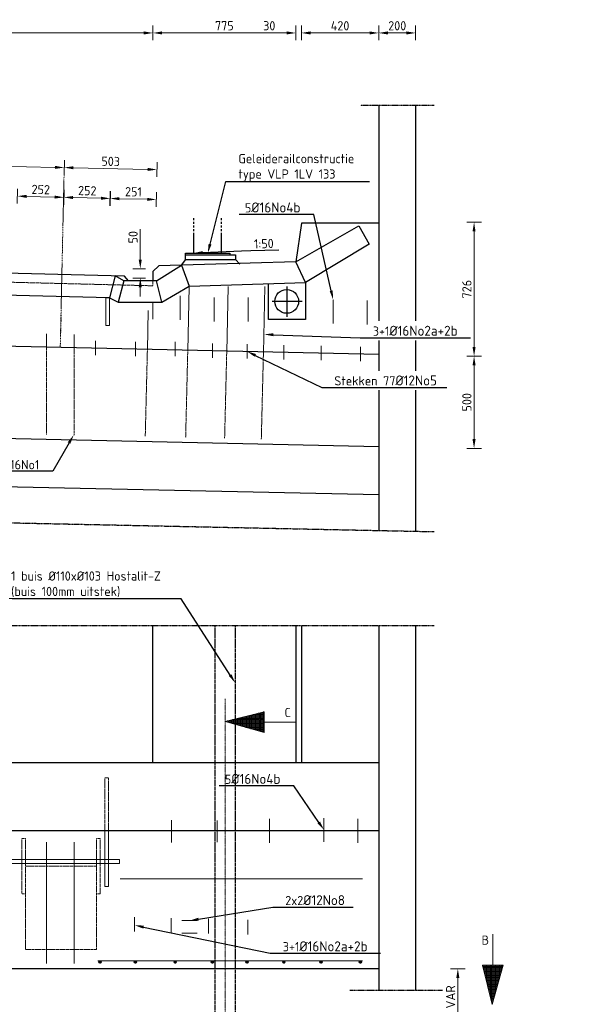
# Model space of a CAD drawing. Header units: millimetres. Extents: x -8028558 to 327273, y -63352 to 83293.
# Tile 63 of 195: x 13767 to 16808, y 7445 to 12783. Entities that reach past the tile are written whole.
import ezdxf
from ezdxf import colors
from ezdxf.entities.mleader import LeaderData, LeaderLine
from ezdxf.math import Vec2, Vec3

# ---------------------------------------------------------------- set-up
doc = ezdxf.new("R2010")
doc.units = ezdxf.units.MM
for name, pattern in [('NLCS-HIDDEN', [4, 2, -2]), ('XX-AFBREEK', [7, 4, -1, 1, -1]), ('XX-HART', [13, 4, -2, 1, -2, 4]), ('ZZ-HIDDEN-SO', [4, 2, -2])]:
    doc.linetypes.add(name, pattern=pattern)
for name, color, linetype, lineweight in [('B-CO-BC-AANGRENZENDE CONSTRUCTIE_STAAL-A', 253, 'Continuous', 18), ('B-CO-BC-AFBREEKLIJN-G', 7, 'XX-AFBREEK', 18), ('B-CO-BC-AFBREEKLIJN-GD', 7, 'XX-AFBREEK', 25), ('B-CO-BC-BETONVORM-AD', 252, 'Continuous', 18), ('B-CO-BC-BETONVORM-GD', 90, 'Continuous', 25), ('B-CO-BC-BETONVORM-GN', 10, 'ZZ-HIDDEN-SO', 13), ('B-CO-BC-BETONVORM-M', 7, 'Continuous', 18), ('B-CO-BC-BETONVORM_GEWAPEND-T70', 210, 'Continuous', 70), ('B-CO-BC-WAPENING-G', 170, 'Continuous', 18), ('B-CO-BC-WAPENING-GD', 130, 'Continuous', 25), ('B-CO-BC-WAPENING-GN', 150, 'NLCS-HIDDEN', 13), ('B-CO-BC-WAPENING_HOOFDWAPENING-G', 170, 'Continuous', 18), ('B-CO-BC-WAPENING_HOOFDWAPENING-GN', 140, 'NLCS-HIDDEN', 13), ('B-CO-KL-OVERIG_MANTELBUIS - CENTREERLIJN-GD', 8, 'NLCS-HIDDEN', 25), ('B-WE-KW-M', 7, 'Continuous', 18), ('N-CO-BC-WAPENING_LOOPLIJN-G', 10, 'Continuous', 18), ('X-XX-AL-HARTLIJN-G', 7, 'XX-HART', 18), ('X-XX-AL-M', 7, 'Continuous', 18), ('X-XX-AL-VERWIJZING-T25', 7, 'Continuous', 25)]:
    doc.layers.add(name, color=color, linetype=linetype, lineweight=lineweight)
doc.styles.add('NLCS-ISO-MM20-T25', font='NLCS-ISO.ttf', dxfattribs={"height": 50})
doc.dimstyles.new('NLCS-MM20-T25-PIJL_L0_H0', dxfattribs={"dimscale": 20, "dimtxt": 2.5, "dimasz": 2.5, "dimexe": 2, "dimexo": 2, "dimgap": 0.7, "dimtad": 1, "dimdec": 0, "dimzin": 0, "dimdsep": 46, "dimtxsty": 'NLCS-ISO-MM20-T25', "dimcen": 0, "dimdle": 2, "dimclrd": 256, "dimclre": 256, "dimclrt": 256, "dimadec": 0, "dimazin": 0, "dimtfac": 1, "dimtdec": 3, "dimtofl": 0, "dimtmove": 0, "dimatfit": 3, "dimfxl": 2, "dimfxlon": 1, "dimtfillclr": 256, "dimtolj": 1, "dimtzin": 0, "dimlwd": -1, "dimlwe": -1, "dimarcsym": 0})
doc.dimstyles.new('NLCS-MM20-T25-PIJL_L0_H4', dxfattribs={"dimscale": 20, "dimtxt": 2.5, "dimasz": 2.5, "dimexe": 2, "dimexo": 2, "dimgap": 0.7, "dimtad": 1, "dimdec": 0, "dimzin": 0, "dimdsep": 46, "dimtxsty": 'NLCS-ISO-MM20-T25', "dimcen": 0, "dimdle": 2, "dimclrd": 256, "dimclre": 256, "dimclrt": 256, "dimadec": 4, "dimazin": 0, "dimtfac": 1, "dimtdec": 3, "dimtofl": 0, "dimtmove": 0, "dimatfit": 3, "dimfxl": 2, "dimfxlon": 1, "dimtfillclr": 256, "dimtolj": 1, "dimtzin": 0, "dimlwd": -1, "dimlwe": -1, "dimarcsym": 0})
pattern_1 = [(45, (0, 0), (-2.8284271, 2.8284271), []), (45, (0, 2.4284), (-2.8284271, 2.8284271), []), (45, (0, 2.5284), (-2.8284271, 2.8284271), []), (45, (0, 2.6284), (-2.8284271, 2.8284271), [])]

# ---------------------------------------------------------------- blocks, each defined once
blk = doc.blocks.new('*D454')
at = {"layer": 'B-CO-BC-BETONVORM-M', "transparency": 16777216}
for p, q in [((16191.7, 10958.8), (16271.7, 10958.8)), ((16231.7, 10908.8), (16231.7, 10508.8)), ((16191.7, 10458.8), (16271.7, 10458.8))]:
    blk.add_line(p, q, dxfattribs=at)
for points in [[(16223.4, 10908.8), (16240, 10908.8), (16231.7, 10958.8)], [(16223.4, 10508.8), (16240, 10508.8), (16231.7, 10458.8)]]:
    blk.add_solid(points, dxfattribs=at)
at = {"layer": 'B-CO-BC-BETONVORM-M', "transparency": 16777216, "insert": (16192.7, 10708.8), "char_height": 50, "attachment_point": 5, "rotation": 90, "style": 'NLCS-ISO-MM20-T25'}
blk.add_mtext('\\A1;500', dxfattribs=at)
blk = doc.blocks.new('*D455')
at = {"layer": 'B-CO-BC-BETONVORM-M', "ltscale": 500, "transparency": 16777216}
for p, q in [((16191.7, 11684.8), (16271.7, 11684.8)), ((16231.7, 11008.8), (16231.7, 11634.8)), ((16191.7, 10958.8), (16271.7, 10958.8))]:
    blk.add_line(p, q, dxfattribs=at)
for points in [[(16223.4, 11634.8), (16240, 11634.8), (16231.7, 11684.8)], [(16223.4, 11008.8), (16240, 11008.8), (16231.7, 10958.8)]]:
    blk.add_solid(points, dxfattribs=at)
at = {"layer": 'B-CO-BC-BETONVORM-M', "ltscale": 500, "transparency": 16777216, "insert": (16192.7, 11321.8), "char_height": 50, "attachment_point": 5, "rotation": 90, "style": 'NLCS-ISO-MM20-T25'}
blk.add_mtext('\\A1;726', dxfattribs=at)
blk = doc.blocks.new('*D365')
at = {"layer": 'B-WE-KW-M', "transparency": 16777216}
for p, q in [((14421, 11482.4), (14421, 11647.5)), ((14449.4, 11432.4), (14381, 11432.4)), ((14449.4, 11382.1), (14381, 11382.1)), ((14421, 11332.1), (14421, 11282.1))]:
    blk.add_line(p, q, dxfattribs=at)
for points in [[(14412.6, 11482.4), (14429.3, 11482.4), (14421, 11432.4)], [(14412.6, 11332.1), (14429.3, 11332.1), (14421, 11382.1)]]:
    blk.add_solid(points, dxfattribs=at)
at = {"layer": 'B-WE-KW-M', "transparency": 16777216, "insert": (14382, 11603.5), "char_height": 50, "attachment_point": 5, "rotation": 90, "style": 'NLCS-ISO-MM20-T25'}
blk.add_mtext('\\A1;50', dxfattribs=at)
blk = doc.blocks.new('*D366')
at = {"layer": 'X-XX-AL-M', "transparency": 16777216}
for p, q in [((15714.8, 12670.7), (15714.8, 12750.7)), ((15864.8, 12710.7), (15764.8, 12710.7)), ((15914.8, 12670.7), (15914.8, 12750.7))]:
    blk.add_line(p, q, dxfattribs=at)
for points in [[(15764.8, 12719.1), (15764.8, 12702.4), (15714.8, 12710.7)], [(15864.8, 12719.1), (15864.8, 12702.4), (15914.8, 12710.7)]]:
    blk.add_solid(points, dxfattribs=at)
at = {"layer": 'X-XX-AL-M', "transparency": 16777216, "insert": (15814.8, 12749.7), "char_height": 50, "attachment_point": 5, "style": 'NLCS-ISO-MM20-T25'}
blk.add_mtext('\\A1;200', dxfattribs=at)
blk = doc.blocks.new('*D367')
at = {"layer": 'X-XX-AL-M', "transparency": 16777216}
for p, q in [((15294.8, 12670.7), (15294.8, 12750.7)), ((15664.8, 12710.7), (15344.8, 12710.7)), ((15714.8, 12670.7), (15714.8, 12750.7))]:
    blk.add_line(p, q, dxfattribs=at)
for points in [[(15344.8, 12719.1), (15344.8, 12702.4), (15294.8, 12710.7)], [(15664.8, 12719.1), (15664.8, 12702.4), (15714.8, 12710.7)]]:
    blk.add_solid(points, dxfattribs=at)
at = {"layer": 'X-XX-AL-M', "transparency": 16777216, "insert": (15504.8, 12749.7), "char_height": 50, "attachment_point": 5, "style": 'NLCS-ISO-MM20-T25'}
blk.add_mtext('\\A1;420', dxfattribs=at)
blk = doc.blocks.new('*D368')
at = {"layer": 'X-XX-AL-M', "transparency": 16777216}
for p, q in [((15214.8, 12710.7), (15076.8, 12710.7)), ((15264.8, 12670.7), (15264.8, 12750.7)), ((15294.8, 12670.7), (15294.8, 12750.7)), ((15344.8, 12710.7), (15394.8, 12710.7))]:
    blk.add_line(p, q, dxfattribs=at)
for points in [[(15214.8, 12719.1), (15214.8, 12702.4), (15264.8, 12710.7)], [(15344.8, 12719.1), (15344.8, 12702.4), (15294.8, 12710.7)]]:
    blk.add_solid(points, dxfattribs=at)
at = {"layer": 'X-XX-AL-M', "transparency": 16777216, "insert": (15120.8, 12749.7), "char_height": 50, "attachment_point": 5, "style": 'NLCS-ISO-MM20-T25'}
blk.add_mtext('\\A1;30', dxfattribs=at)
blk = doc.blocks.new('*D369')
at = {"layer": 'X-XX-AL-M', "transparency": 16777216}
for p, q in [((14489.4, 12670.7), (14489.4, 12750.7)), ((15214.8, 12710.7), (14539.4, 12710.7)), ((15264.8, 12670.7), (15264.8, 12750.7))]:
    blk.add_line(p, q, dxfattribs=at)
for points in [[(14539.4, 12719.1), (14539.4, 12702.4), (14489.4, 12710.7)], [(15214.8, 12719.1), (15214.8, 12702.4), (15264.8, 12710.7)]]:
    blk.add_solid(points, dxfattribs=at)
at = {"layer": 'X-XX-AL-M', "transparency": 16777216, "insert": (14877.1, 12749.7), "char_height": 50, "attachment_point": 5, "style": 'NLCS-ISO-MM20-T25'}
blk.add_mtext('\\A1;775', dxfattribs=at)
blk = doc.blocks.new('*D370')
at = {"layer": 'X-XX-AL-M', "transparency": 16777216}
for p, q in [((-4480.7, 12670.7), (-4480.7, 12750.7)), ((14439.4, 12710.7), (-4430.7, 12710.7)), ((14489.4, 12670.7), (14489.4, 12750.7))]:
    blk.add_line(p, q, dxfattribs=at)
for points in [[(-4430.7, 12719.1), (-4430.7, 12702.4), (-4480.7, 12710.7)], [(14439.4, 12719.1), (14439.4, 12702.4), (14489.4, 12710.7)]]:
    blk.add_solid(points, dxfattribs=at)
at = {"layer": 'X-XX-AL-M', "transparency": 16777216, "insert": (5004.4, 12749.7), "char_height": 50, "attachment_point": 5, "style": 'NLCS-ISO-MM20-T25'}
blk.add_mtext('\\A1;18970', dxfattribs=at)
blk = doc.blocks.new('*D364')
at = {"layer": 'X-XX-AL-M', "transparency": 16777216}
for p, q in [((14007.6, 11941.1), (14009.3, 12021.1)), ((14510, 11930), (14511.8, 12010)), ((14460.9, 11971.1), (14058.4, 11980))]:
    blk.add_line(p, q, dxfattribs=at)
for points in [[(14058.6, 11988.3), (14058.2, 11971.7), (14008.4, 11981.1)], [(14461.1, 11979.5), (14460.8, 11962.8), (14510.9, 11970)]]:
    blk.add_solid(points, dxfattribs=at)
at = {"layer": 'X-XX-AL-M', "transparency": 16777216, "insert": (14260.5, 12014.6), "char_height": 50, "attachment_point": 5, "rotation": 358.7361, "style": 'NLCS-ISO-MM20-T25'}
blk.add_mtext('\\A1;503', dxfattribs=at)
blk = doc.blocks.new('*D375')
at = {"layer": 'X-XX-AL-M', "transparency": 16777216}
for p, q in [((12583, 11972.5), (12584.8, 12052.5)), ((13958.4, 11982.2), (12633.9, 12011.4)), ((14007.6, 11941.1), (14009.3, 12021.1))]:
    blk.add_line(p, q, dxfattribs=at)
for points in [[(12634.1, 12019.8), (12633.7, 12003.1), (12583.9, 12012.5)], [(13958.6, 11990.5), (13958.3, 11973.9), (14008.4, 11981.1)]]:
    blk.add_solid(points, dxfattribs=at)
at = {"layer": 'X-XX-AL-M', "transparency": 16777216, "insert": (13297, 12035.8), "char_height": 50, "attachment_point": 5, "rotation": 358.7361, "style": 'NLCS-ISO-MM20-T25'}
blk.add_mtext('\\A1;1425', dxfattribs=at)
blk = doc.blocks.new('*D388')
at = {"layer": 'X-XX-AL-M', "transparency": 16777216}
for p, q in [((14256.6, 11773.5), (14258.5, 11853.4)), ((14458.5, 11808.8), (14307.5, 11812.3)), ((14507.5, 11767.6), (14509.4, 11847.6))]:
    blk.add_line(p, q, dxfattribs=at)
for points in [[(14307.7, 11820.6), (14307.3, 11804), (14257.5, 11813.5)], [(14458.7, 11817.1), (14458.3, 11800.4), (14508.5, 11807.6)]]:
    blk.add_solid(points, dxfattribs=at)
at = {"layer": 'X-XX-AL-M', "transparency": 16777216, "insert": (14383.9, 11849.5), "char_height": 50, "attachment_point": 5, "rotation": 358.6581, "style": 'NLCS-ISO-MM20-T25'}
blk.add_mtext('\\A1;251', dxfattribs=at)
blk = doc.blocks.new('*D389')
at = {"layer": 'X-XX-AL-M', "transparency": 16777216}
for p, q in [((14005.5, 11779.8), (14007.5, 11859.7)), ((14257.4, 11773.5), (14259.4, 11853.4)), ((14208.4, 11814.7), (14056.4, 11818.5))]:
    blk.add_line(p, q, dxfattribs=at)
for points in [[(14056.6, 11826.8), (14056.2, 11810.2), (14006.5, 11819.7)], [(14208.6, 11823), (14208.2, 11806.4), (14258.4, 11813.4)]]:
    blk.add_solid(points, dxfattribs=at)
at = {"layer": 'X-XX-AL-M', "transparency": 16777216, "insert": (14133.4, 11855.6), "char_height": 50, "attachment_point": 5, "rotation": 358.5679, "style": 'NLCS-ISO-MM20-T25'}
blk.add_mtext('\\A1;252', dxfattribs=at)
blk = doc.blocks.new('*D390')
at = {"layer": 'X-XX-AL-M', "transparency": 16777216}
for p, q in [((13753.5, 11786.1), (13755.5, 11866)), ((14005.5, 11779.8), (14007.5, 11859.7)), ((13956.5, 11821), (13804.5, 11824.8))]:
    blk.add_line(p, q, dxfattribs=at)
for points in [[(13804.7, 11833.1), (13804.2, 11816.5), (13754.5, 11826)], [(13956.7, 11829.3), (13956.3, 11812.7), (14006.5, 11819.7)]]:
    blk.add_solid(points, dxfattribs=at)
at = {"layer": 'X-XX-AL-M', "transparency": 16777216, "insert": (13881.4, 11861.9), "char_height": 50, "attachment_point": 5, "rotation": 358.5679, "style": 'NLCS-ISO-MM20-T25'}
blk.add_mtext('\\A1;252', dxfattribs=at)
blk = doc.blocks.new('*D1618')
at = {"layer": 'B-CO-BC-BETONVORM-M', "transparency": 16777216}
for p, q in [((16103.6, 7638.4), (16183.6, 7638.4)), ((16143.6, 7588.4), (16143.6, 7376.4)), ((16103.6, 7326.4), (16183.6, 7326.4))]:
    blk.add_line(p, q, dxfattribs=at)
for points in [[(16135.2, 7588.4), (16151.9, 7588.4), (16143.6, 7638.4)], [(16135.2, 7376.4), (16151.9, 7376.4), (16143.6, 7326.4)]]:
    blk.add_solid(points, dxfattribs=at)
at = {"layer": 'B-CO-BC-BETONVORM-M', "transparency": 16777216, "insert": (16104.6, 7485.4), "char_height": 50, "attachment_point": 5, "rotation": 90, "style": 'NLCS-ISO-MM20-T25'}
blk.add_mtext('\\A1;VAR', dxfattribs=at)
blk = doc.blocks.new('geleiderail')
at = {"layer": 'B-CO-BC-BETONVORM-GD', "flags": 128}
for points in [[(123979.3, -1821.6), (123979.3, -1811.6)], [(124129.3, -1821.6), (124129.3, -1811.6)], [(123979.3, -1841.6), (123979.3, -1831.6)], [(123979.3, -1861.6), (123979.3, -1851.6)], [(124129.3, -1841.6), (124129.3, -1831.6)], [(124129.3, -1861.6), (124129.3, -1851.6)], [(123979.3, -1881.6), (123979.3, -1871.6)], [(123979.3, -2001), (123979.3, -1891.6)], [(124129.3, -1881.6), (124129.3, -1871.6)], [(124129.3, -2001), (124129.3, -1891.6)], [(123934.3, -2011), (123934.3, -2001), (124174.3, -2001), (124174.3, -2011)], [(123934.3, -2036), (123934.3, -2011), (124204.3, -2011), (124204.3, -2036)], [(123912.2, -2066.6), (123934.5, -2035.9)], [(123934.3, -2036), (124204.3, -2036)], [(124204.3, -2036), (124228.6, -2060.3)]]:
    blk.add_lwpolyline(points, dxfattribs=at)

msp = doc.modelspace()

# ---------------------------------------------------------------- hatches: boundary and pattern name
at = {"layer": 'B-CO-BC-AANGRENZENDE CONSTRUCTIE_STAAL-A'}
h = msp.add_hatch(dxfattribs=at)
h.set_pattern_fill('ACO-STAAL', color=256, pattern_type=2)
h.set_pattern_definition(pattern_1)
h.paths.add_polyline_path([(14196.7, 7674.4, -1), (14208.7, 7674.4, -1)])
h = msp.add_hatch(dxfattribs=at)
h.set_pattern_fill('ACO-STAAL', color=256, pattern_type=2)
h.set_pattern_definition(pattern_1)
h.paths.add_polyline_path([(14388.6, 7674.4, -1), (14400.6, 7674.4, -1)])
h = msp.add_hatch(dxfattribs=at)
h.set_pattern_fill('ACO-STAAL', color=256, pattern_type=2)
h.set_pattern_definition(pattern_1)
h.paths.add_polyline_path([(14604.5, 7674.4, -1), (14616.5, 7674.4, -1)])
h = msp.add_hatch(dxfattribs=at)
h.set_pattern_fill('ACO-STAAL', color=256, pattern_type=2)
h.set_pattern_definition(pattern_1)
h.paths.add_polyline_path([(14806, 7674.4, -1), (14818, 7674.4, -1)])
h = msp.add_hatch(dxfattribs=at)
h.set_pattern_fill('ACO-STAAL', color=256, pattern_type=2)
h.set_pattern_definition(pattern_1)
h.paths.add_polyline_path([(14994.1, 7674.4, -1), (15006.1, 7674.4, -1)])
h = msp.add_hatch(dxfattribs=at)
h.set_pattern_fill('ACO-STAAL', color=256, pattern_type=2)
h.set_pattern_definition(pattern_1)
h.paths.add_polyline_path([(15193.5, 7674.4, -1), (15205.5, 7674.4, -1)])
h = msp.add_hatch(dxfattribs=at)
h.set_pattern_fill('ACO-STAAL', color=256, pattern_type=2)
h.set_pattern_definition(pattern_1)
h.paths.add_polyline_path([(15395.5, 7674.4, -1), (15407.5, 7674.4, -1)])
h = msp.add_hatch(dxfattribs=at)
h.set_pattern_fill('ACO-STAAL', color=256, pattern_type=2)
h.set_pattern_definition(pattern_1)
h.paths.add_polyline_path([(15608.8, 7674.4, -1), (15620.8, 7674.4, -1)])
at = {"layer": 'N-CO-BC-WAPENING_LOOPLIJN-G', "ltscale": 500, "true_color": 0x636466}
h = msp.add_hatch(dxfattribs=at)
h.set_pattern_fill('ANGLE', color=251)
h.set_pattern_definition([(0, (-1698472.3854, -156172.017), (0, 6.985), [5.08, -1.905]), (90, (-1698472.3854, -156172.017), (-6.985, 4e-16), [5.08, -1.905])])
h.paths.add_polyline_path([(15092.7, 9031.3), (14881.4, 8978.4), (14881.4, 8978.1), (15092.8, 8918.8)])
h = msp.add_hatch(dxfattribs=at)
h.set_pattern_fill('ANGLE', color=251, angle=-90)
h.set_pattern_definition([(270, (-196722.322, 1675794.739), (6.985, -1e-15), [5.08, -1.905]), (360, (-196722.322, 1675794.739), (2e-15, 6.985), [5.08, -1.905])])
h.paths.add_polyline_path([(16389.7, 7657.1), (16277.2, 7657.1), (16330, 7445.7), (16330.3, 7445.7)])

# ---------------------------------------------------------------- linework, layer by layer
at = {"layer": 'B-CO-BC-AFBREEKLIJN-G', "flags": 128}
msp.add_lwpolyline([(14881.4, 4685.1), (14880.8, 9100.5)], dxfattribs=at)
at = {"layer": 'B-CO-BC-AFBREEKLIJN-GD', "flags": 128}
for points in [[(16014.8, 12318), (15614.8, 12318)], [(-6041.4, 10467.7), (16014.8, 10007.5)], [(16014.8, 9497.1), (13635, 9497.1)], [(16061.3, 7519.9), (15558.6, 7519.9)]]:
    msp.add_lwpolyline(points, dxfattribs=at)
at = {"layer": 'B-CO-BC-BETONVORM-GD', "flags": 128}
for points in [[(15714.8, 12318), (15714.8, 10013.8)], [(15914.8, 12318), (15914.8, 10009.6)], [(14357.6, 11367.1), (14335, 11392.7), (-4497.2, 11863.5)], [(14254.9, 11274.7), (-4587.3, 11745.7)], [(15714.8, 11680.3), (15294.8, 11680.3), (15264.8, 11470.2), (14521.5, 11447.9), (14489.4, 11417.4), (14489.4, 11367.1), (14331.5, 11367.1), (14300.9, 11250.7), (14537.8, 11250.7), (14685.7, 11338.3), (15316.8, 11357.2), (15316.8, 11157.2), (15116.8, 11157.2), (15116.8, 11351.2)], [(15661.8, 11566.1), (15316.8, 11357.2), (15264.8, 11470.2), (15605.8, 11665.4), (15662.4, 11565)], [(14508.7, 11367.1), (14645, 11451.6), (14685.7, 11338.3)], [(14331.5, 11367.1), (14284.2, 11394), (14254.9, 11274.7), (14300.9, 11250.7)], [(14537.8, 11250.7), (14508.7, 11367.1), (14489.4, 11367.1)], [(15215.3, 11336.6), (15215.3, 11171.6)], [(15298.9, 11255.7), (15135.7, 11255.7)], [(14489.8, 8755), (14489.8, 9497.1)], [(15264.8, 9497.1), (15264.8, 8755)], [(15294.8, 9497.1), (15294.8, 8755)], [(15714.8, 9497.1), (15714.8, 7519.9)], [(15914.8, 9497.1), (15914.8, 7519.9)], [(15714.8, 8755), (-5940.2, 8755)], [(15714.8, 8385.7), (-5940.2, 8385.7)], [(15714.8, 7638.4), (-5940.2, 7638.4)]]:
    msp.add_lwpolyline(points, dxfattribs=at)
at = {"layer": 'B-CO-BC-BETONVORM-GD'}
msp.add_circle((15215.3, 11255.7), 64.5, dxfattribs=at)
at = {"layer": 'B-CO-BC-BETONVORM-GN', "flags": 128}
msp.add_lwpolyline([(-4506.9, 11815), (14489.4, 11340.1), (14489.4, 11367.1)], dxfattribs=at)
at = {"layer": 'B-CO-BC-WAPENING-G', "flags": 128}
for points in [[(15092.8, 8975.1), (15261.2, 8975.2)], [(16333.5, 7657.1), (16333.5, 7825.5)]]:
    msp.add_lwpolyline(points, dxfattribs=at)
at = {"layer": 'B-CO-BC-WAPENING-GD'}
for centre in [(14202.7, 7674.4), (14394.6, 7674.4), (14610.5, 7674.4), (14812, 7674.4), (15000.1, 7674.4), (15199.5, 7674.4), (15401.5, 7674.4), (15614.8, 7674.4)]:
    msp.add_circle(centre, 6, dxfattribs=at)
at = {"layer": 'B-CO-BC-WAPENING-GN'}
msp.add_lwpolyline([(14248.9, 8385.7), (14248.9, 8672.4), (14228.9, 8672.4), (14228.9, 8385.7)], dxfattribs=at)
at = {"layer": 'B-CO-BC-WAPENING-GN', "flags": 128}
for points in [[(13798.1, 8343.5), (13778.1, 8343.5)], [(13778.1, 8343.5), (13778.1, 8043.5)], [(13798.1, 8193.5), (13798.1, 8343.5)], [(14204, 8343.5), (14184, 8343.5)], [(14184, 8343.5), (14184, 8193.5)], [(14204, 8193.5), (14204, 8343.5)], [(14204, 8193.5), (14204, 8043.5)], [(13798.1, 8043.5), (13778.1, 8043.5)], [(14204, 8043.5), (14184, 8043.5)]]:
    msp.add_lwpolyline(points, dxfattribs=at)
at = {"layer": 'B-CO-BC-WAPENING-GN'}
msp.add_lwpolyline([(14184, 8193.5), (13798.1, 8193.5), (13798.1, 7742.3), (14184, 7742.3)], close=True, dxfattribs=at)
at = {"layer": 'B-CO-BC-WAPENING_HOOFDWAPENING-G', "flags": 128}
for points in [[(14686.1, 11336.3), (14678.5, 10985.2)], [(14897.6, 11336.3), (14889.9, 10979.9)], [(15096.8, 11336.3), (15089, 10974.9)], [(14637.3, 11285.1), (14637.3, 11156.3)], [(14821.4, 11275.9), (14821.4, 11147.1)], [(15005.6, 11275.9), (15005.6, 11147.1)], [(15467.5, 11264.4), (15467.5, 11135.5)], [(14489.8, 11250.7), (14489.8, 11160)], [(15651.6, 11259.8), (15651.6, 11130.9)], [(14464.1, 11206.3), (14459.5, 10990.6)], [(13912, 11004.3), (13912, 11079.3)], [(14061.9, 11000.6), (14061.9, 11075.6)], [(14178.7, 11041.7), (14178.7, 10963.5)], [(14394.6, 11036.9), (14394.6, 10958.7)], [(14610.5, 11036.4), (14610.5, 10958.2)], [(14812, 11027.7), (14812, 10949.5)], [(15000.1, 11023.7), (15000.1, 10945.5)], [(15199.5, 11019.1), (15199.5, 10941)], [(15401.5, 11014.7), (15401.5, 10936.5)], [(15614.8, 11010), (15614.8, 10931.8)], [(14888.9, 10931.4), (14888.9, 10930.1)], [(14589.8, 8443), (14589.8, 8323.3)], [(14837.3, 8441.8), (14837.3, 8324.5)], [(15121.4, 8450.1), (15121.4, 8321.3)], [(15417.5, 8454.7), (15417.5, 8325.9)], [(15601.6, 8450.1), (15601.6, 8321.3)], [(13912, 8140.3), (13912, 8323.8)], [(14061.9, 8136.5), (14061.9, 8323.8)], [(13912, 8140.3), (13912, 7666.5)], [(14061.9, 8136.5), (14061.9, 7666.5)], [(15626.9, 8125.9), (14312, 8125.9)], [(14390, 7918.1), (14390, 7840)], [(14589.4, 7913.2), (14589.4, 7835)], [(14791.4, 7908.1), (14791.4, 7829.9)], [(15004.7, 7902.8), (15004.7, 7824.6)], [(15626.9, 7680.4), (14191.3, 7680.4)]]:
    msp.add_lwpolyline(points, dxfattribs=at)
at = {"layer": 'B-CO-BC-WAPENING_HOOFDWAPENING-G'}
for points in [[(14254.9, 11274.7), (14254.9, 11124.7), (14234.9, 11125.2), (14234.9, 11275.2)], [(13658.8, 8229.5), (13658.8, 8209.5), (14308.8, 8209.5), (14308.8, 8229.5)]]:
    msp.add_lwpolyline(points, close=True, dxfattribs=at)
msp.add_lwpolyline([(14248.9, 8385.7), (14248.9, 8084.4), (14228.9, 8084.4), (14228.9, 8385.7)], dxfattribs=at)
at = {"layer": 'B-CO-BC-WAPENING_HOOFDWAPENING-G', "ltscale": 500, "flags": 128}
for points in [[(14730, 7898.8), (14645.6, 7898.8)], [(14730, 7830.5), (14645.6, 7830.5)]]:
    msp.add_lwpolyline(points, dxfattribs=at)
at = {"layer": 'B-CO-BC-WAPENING_HOOFDWAPENING-GN', "flags": 128}
for points in [[(13912, 11004.3), (13912, 10534.3)], [(14061.9, 11000.6), (14061.9, 10530.6)], [(14459.5, 10990.6), (14448.1, 10525.1)], [(14678.5, 10985.2), (14667.2, 10519.6)], [(14889.9, 10979.9), (14878.6, 10514.3)], [(15089, 10974.9), (15077.6, 10509.3)]]:
    msp.add_lwpolyline(points, dxfattribs=at)
at = {"layer": 'B-CO-KL-OVERIG_MANTELBUIS - CENTREERLIJN-GD', "flags": 128}
for points in [[(14825.8, 9497.1), (14826, 7102.8)], [(14935.8, 9497.1), (14936.1, 6714.9)]]:
    msp.add_lwpolyline(points, dxfattribs=at)
at = {"layer": 'N-CO-BC-WAPENING_LOOPLIJN-G', "ltscale": 500, "flags": 128}
for points in [[(15092.8, 8918.8), (14880.8, 8978.2), (15092.7, 9031.3), (15092.8, 8918.8)], [(16330.1, 7445.1), (16277.2, 7657.1)], [(16277.2, 7657.1), (16389.7, 7657.1)], [(16389.7, 7657.1), (16330.1, 7445.1)]]:
    msp.add_lwpolyline(points, dxfattribs=at)
at = {"layer": 'X-XX-AL-HARTLIJN-G', "flags": 128}
for points in [[(13986.9, 11006.8), (14008.4, 11981.1)], [(13986.9, 11006.8), (13992.4, 11192.1)]]:
    msp.add_lwpolyline(points, dxfattribs=at)

# ---------------------------------------------------------------- block references
at = {"layer": 'B-CO-BC-BETONVORM-AD'}
msp.add_blockref('geleiderail', (-109267.1, 13518.2), dxfattribs=at)

# ---------------------------------------------------------------- texts
at = {"layer": 'B-CO-BC-BETONVORM_GEWAPEND-T70', "ltscale": 500, "insert": (15237.9, 9052.1), "char_height": 50, "attachment_point": 3, "rotation": 0.039, "style": 'NLCS-ISO-MM20-T25'}
msp.add_mtext_dynamic_manual_height_columns('C', width=332.893, gutter_width=35, heights=[0], dxfattribs=at)
at = {"layer": 'B-CO-BC-BETONVORM_GEWAPEND-T70', "ltscale": 500, "insert": (16272.5, 7818.3), "char_height": 50, "attachment_point": 1, "style": 'NLCS-ISO-MM20-T25'}
msp.add_mtext_dynamic_manual_height_columns('B', width=332.893, gutter_width=35, heights=[0], dxfattribs=at)

# ---------------------------------------------------------------- dimensions: what is measured, and where the dimension line sits
at = {"layer": 'B-CO-BC-BETONVORM-M', "ltscale": 500}
dim = msp.add_linear_dim(base=(16231.7, 11684.8), p1=(15714.8, 10958.8), p2=(15714.8, 11684.8), angle=90, dimstyle='NLCS-MM20-T25-PIJL_L0_H0', dxfattribs=at)
dim.commit()
dim.dimension.update_dxf_attribs({"geometry": '*D455', "text_midpoint": (16192.7, 11321.8)})
at = {"layer": 'B-CO-BC-BETONVORM-M'}
dim = msp.add_linear_dim(base=(16231.7, 10458.8), p1=(15714.8, 10958.8), p2=(15714.8, 10458.8), angle=90, dimstyle='NLCS-MM20-T25-PIJL_L0_H0', dxfattribs=at)
dim.commit()
dim.dimension.update_dxf_attribs({"geometry": '*D454', "text_midpoint": (16192.7, 10708.8)})
dim = msp.add_linear_dim(base=(16143.6, 7326.4), p1=(15714.8, 7638.4), p2=(15494.8, 7326.4), angle=90, text='VAR', dimstyle='NLCS-MM20-T25-PIJL_L0_H0', dxfattribs=at)
dim.commit()
dim.dimension.update_dxf_attribs({"geometry": '*D1618', "text_midpoint": (16143.6, 7485.4), "dimtype": 160})
at = {"layer": 'B-WE-KW-M'}
dim = msp.add_linear_dim(base=(14421, 11432.4), p1=(14489.4, 11382.1), p2=(14489.4, 11432.4), angle=90, dimstyle='NLCS-MM20-T25-PIJL_L0_H0', dxfattribs=at)
dim.commit()
dim.dimension.update_dxf_attribs({"geometry": '*D365', "text_midpoint": (14421, 11603.5), "dimtype": 160})
at = {"layer": 'X-XX-AL-M'}
for base, p1, p2, angle, picture, middle in [((-4480.7, 12710.7), (14489.4, 11417.4), (-4480.7, 11863.1), 180, '*D370', (5004.4, 12749.7)), ((14489.4, 12710.7), (15264.8, 11470.2), (14489.4, 11417.4), 180, '*D369', (14877.1, 12749.7)), ((15264.8, 12710.7), (15294.8, 11680.3), (15264.8, 11470.2), 180, '*D368', (15120.8, 12749.7)), ((15294.8, 12710.7), (15714.8, 12318), (15294.8, 11680.3), 180, '*D367', (15504.8, 12749.7)), ((15714.8, 12710.7), (15914.8, 12318), (15714.8, 12318), 180, '*D366', (15814.8, 12749.7)), ((12583.9, 12012.5), (13986.9, 11006.8), (12562.4, 11038.3), 358.7361, '*D375', (13297, 12035.8)), ((13754.5, 11826), (13993, 11281.2), (13741, 11287.5), 358.5679, '*D390', (13881.4, 11861.9)), ((14006.5, 11819.7), (14244.9, 11274.9), (13993, 11281.2), 358.5679, '*D389', (14133.4, 11855.6))]:
    dim = msp.add_linear_dim(base=base, p1=p1, p2=p2, angle=angle, dimstyle='NLCS-MM20-T25-PIJL_L0_H4', dxfattribs=at)
    dim.commit()
    dim.dimension.update_dxf_attribs({"geometry": picture, "text_midpoint": middle})
for p1, p2, distance, picture, middle in [((14489.4, 10995.7), (13986.9, 11006.8), -974.5, '*D364', (14260.5, 12014.6)), ((14495.8, 11269.1), (14244.9, 11274.9), -538.7, '*D388', (14383.9, 11849.5))]:
    dim = msp.add_aligned_dim(p1=p1, p2=p2, distance=distance, dimstyle='NLCS-MM20-T25-PIJL_L0_H4', dxfattribs=at)
    dim.commit()
    dim.dimension.update_dxf_attribs({"geometry": picture, "text_midpoint": middle})

# ---------------------------------------------------------------- leaders
at = {"layer": 'X-XX-AL-VERWIJZING-T25'}
ml = msp.add_multileader_mtext('Standard', dxfattribs=at)
ml.set_content('Geleiderailconstructie\\Ptype VLP 1LV 133 ', color=256, style='NLCS-ISO-MM20-T25')
ml.set_leader_properties(color=256, linetype='ByLayer', lineweight=-1)
ml.build(insert=Vec2(0, 0))
ml.multileader.update_dxf_attribs({"text_left_attachment_type": 5, "text_right_attachment_type": 5, "dogleg_length": 50, "arrow_head_size": 50})
ctx = ml.context
ctx.base_point, ctx.char_height, ctx.arrow_head_size, ctx.landing_gap_size, ctx.plane_origin = Vec3(14935.3, 11906.1), 50, 50, 18, Vec3(14787.2, 11517.2)
ctx.left_attachment, ctx.right_attachment = 5, 5
notes = []
notes.append((ctx, [(0, (1, 1, 0), (14885.3, 11906.1), (1, 0), 50, [(0, [(14787.2, 11517.2)], 0, [])])]))
ctx.mtext.insert, ctx.mtext.flow_direction = Vec3(14953.3, 12054.5), 5
ml = msp.add_multileader_mtext('Standard', dxfattribs=at)
ml.set_content('5{\\H1.08333x;Ø16No4b}', color=256, style='NLCS-ISO-MM20-T25')
ml.set_leader_properties(color=256, linetype='ByLayer', lineweight=-1)
ml.build(insert=Vec2(0, 0))
ml.multileader.update_dxf_attribs({"text_left_attachment_type": 5, "text_right_attachment_type": 5, "dogleg_length": 50, "arrow_head_size": 50})
ctx = ml.context
ctx.base_point, ctx.char_height, ctx.arrow_head_size, ctx.landing_gap_size, ctx.plane_origin = Vec3(14970.6, 11726.8), 50, 50, 18, Vec3(15672.8, 11254.4)
ctx.left_attachment, ctx.right_attachment = 5, 5
notes.append((ctx, [(1, (1, 1, 0), (15362.9, 11726.8), (-1, 0), 50, [(0, [(15467.5, 11264.4)], 0, [])])]))
ctx.mtext.insert, ctx.mtext.flow_direction = Vec3(14988.6, 11791.8), 5
ml = msp.add_multileader_mtext('Standard', dxfattribs=at)
ml.set_content('1:50', color=256, style='NLCS-ISO-MM20-T25')
ml.set_leader_properties(color=256, linetype='ByLayer', lineweight=-1)
ml.build(insert=Vec2(0, 0))
ml.multileader.update_dxf_attribs({"text_left_attachment_type": 5, "text_right_attachment_type": 5, "dogleg_length": 50, "arrow_head_size": 50})
ctx = ml.context
ctx.base_point, ctx.char_height, ctx.arrow_head_size, ctx.landing_gap_size, ctx.plane_origin, ctx.plane_x_axis, ctx.plane_y_axis = Vec3(15020.9, 11531.5), 50, 50, 18, Vec3(14710.7, 11517.5), Vec3(0.999624, 0.027417), Vec3(-0.027417, 0.999624)
ctx.left_attachment, ctx.right_attachment = 5, 5
notes.append((ctx, [(0, (1, 1, 0), (14970.9, 11530.2), (0.999624, 0.027417), 50, [(0, [(14710.7, 11517.5)], 0, [])])]))
ctx.mtext.insert, ctx.mtext.text_direction, ctx.mtext.rotation, ctx.mtext.flow_direction = Vec3(15037.2, 11592), Vec3(0.999624, 0.027417), 0.027421, 5
ml = msp.add_multileader_mtext('Standard', dxfattribs=at)
ml.set_content('26{\\H1.08333x;Ø}16No1', color=256, style='NLCS-ISO-MM20-T25')
ml.set_leader_properties(color=256, linetype='ByLayer', lineweight=-1)
ml.build(insert=Vec2(0, 0))
ml.multileader.update_dxf_attribs({"text_left_attachment_type": 5, "text_right_attachment_type": 5, "dogleg_length": 50, "arrow_head_size": 50})
ctx = ml.context
ctx.base_point, ctx.char_height, ctx.arrow_head_size, ctx.landing_gap_size, ctx.plane_origin = Vec3(13585.8, 10334.6), 50, 50, 18, Vec3(14059.7, 10531.6)
ctx.left_attachment, ctx.right_attachment = 5, 5
notes.append((ctx, [(0, (1, 1, 0), (13945.9, 10334.6), (-1, 0), 50, [(0, [(14059.7, 10531.6)], 0, [])])]))
ctx.mtext.insert, ctx.mtext.flow_direction = Vec3(13603.8, 10399.6), 5
ml = msp.add_multileader_mtext('Standard', dxfattribs=at)
ml.set_content('1 buis Ø110xØ103 Hostalit-Z\\P(buis 100mm uitstek)', color=256, style='NLCS-ISO-MM20-T25')
ml.set_leader_properties(color=256, linetype='ByLayer', lineweight=-1)
ml.build(insert=Vec2(0, 0))
ml.multileader.update_dxf_attribs({"text_left_attachment_type": 5, "text_right_attachment_type": 5, "dogleg_length": 50, "arrow_head_size": 50})
ctx = ml.context
ctx.base_point, ctx.char_height, ctx.arrow_head_size, ctx.landing_gap_size, ctx.plane_origin = Vec3(13702.3, 9643.6), 50, 50, 18, Vec3(13642.4, 8206.7)
ctx.left_attachment, ctx.right_attachment = 5, 5
notes.append((ctx, [(1, (1, 1, 0), (14643.3, 9643.6), (-1, 0), 50, [(0, [(14936, 9187.7)], 0, [])])]))
ctx.mtext.insert, ctx.mtext.width, ctx.mtext.flow_direction = Vec3(13720.3, 9791.9), 13466.668, 5
ml = msp.add_multileader_mtext('Standard', dxfattribs=at)
ml.set_content('4{\\H1.08333x;Ø\\H1x;12No9a,b}', color=256, style='NLCS-ISO-MM20-T25')
ml.set_leader_properties(color=256, linetype='ByLayer', lineweight=-1)
ml.build(insert=Vec2(0, 0))
ml.multileader.update_dxf_attribs({"text_left_attachment_type": 5, "text_right_attachment_type": 5, "dogleg_length": 50, "arrow_head_size": 50})
ctx = ml.context
ctx.base_point, ctx.char_height, ctx.arrow_head_size, ctx.landing_gap_size, ctx.plane_origin = Vec3(1884.9, 8640.2), 50, 50, 18, Vec3(2296.6, 8593.8)
ctx.left_attachment, ctx.right_attachment = 5, 5
notes.append((ctx, [(1, (1, 1, 0), (2333.6, 8640.2), (-1, 0), 50, [(0, [(2425.4, 8356.7)], 0, [])])]))
ctx.mtext.insert, ctx.mtext.width, ctx.mtext.flow_direction = Vec3(1902.9, 8705.2), 19735.353, 5
ml = msp.add_multileader_mtext('Standard', dxfattribs=at)
ml.set_content('5{\\H1.08333x;Ø16No4b}', color=256, style='NLCS-ISO-MM20-T25')
ml.set_leader_properties(color=256, linetype='ByLayer', lineweight=-1)
ml.build(insert=Vec2(0, 0))
ml.multileader.update_dxf_attribs({"text_left_attachment_type": 5, "text_right_attachment_type": 5, "dogleg_length": 50, "arrow_head_size": 50})
ctx = ml.context
ctx.base_point, ctx.char_height, ctx.arrow_head_size, ctx.landing_gap_size, ctx.plane_origin = Vec3(14862.1, 8629.4), 50, 50, 18, Vec3(15168.6, 8411.7)
ctx.left_attachment, ctx.right_attachment = 5, 5
notes.append((ctx, [(1, (1, 1, 0), (15254.4, 8629.4), (-1, 0), 50, [(0, [(15417.5, 8390.3)], 0, [])])]))
ctx.mtext.insert, ctx.mtext.flow_direction = Vec3(14880.1, 8694.4), 5
ml = msp.add_multileader_mtext('Standard', dxfattribs=at)
ml.set_content('2x2{\\H1.08333x;Ø\\H1x;12No8}', color=256, style='NLCS-ISO-MM20-T25')
ml.set_leader_properties(color=256, linetype='ByLayer', lineweight=-1)
ml.build(insert=Vec2(0, 0))
ml.multileader.update_dxf_attribs({"text_left_attachment_type": 5, "text_right_attachment_type": 5, "dogleg_length": 50, "arrow_head_size": 50})
ctx = ml.context
ctx.base_point, ctx.char_height, ctx.arrow_head_size, ctx.landing_gap_size, ctx.plane_origin = Vec3(15189.3, 7972), 50, 50, 18, Vec3(13449.3, 7972)
ctx.left_attachment, ctx.right_attachment = 5, 5
notes.append((ctx, [(0, (1, 1, 0), (15139.3, 7972), (1, 0), 50, [(0, [(14687.8, 7898.8)], 0, [])])]))
ctx.mtext.insert, ctx.mtext.width, ctx.mtext.flow_direction = Vec3(15207.3, 8037), 13466.668, 5
ml = msp.add_multileader_mtext('Standard', dxfattribs=at)
ml.set_content('3+1{\\H1.08333x;Ø\\H1x;16No2a+2b}', color=256, style='NLCS-ISO-MM20-T25')
ml.set_leader_properties(color=256, linetype='ByLayer', lineweight=-1)
ml.build(insert=Vec2(0, 0))
ml.multileader.update_dxf_attribs({"text_left_attachment_type": 5, "text_right_attachment_type": 5, "dogleg_length": 50, "arrow_head_size": 50})
ctx = ml.context
ctx.base_point, ctx.char_height, ctx.arrow_head_size, ctx.landing_gap_size, ctx.plane_origin = Vec3(15176.2, 7721.8), 50, 50, 18, Vec3(14620.2, 7768.1)
ctx.left_attachment, ctx.right_attachment = 5, 5
notes.append((ctx, [(0, (1, 1, 0), (15126.2, 7721.8), (1, 0), 50, [(0, [(14390, 7874.1)], 0, [])])]))
ctx.mtext.insert, ctx.mtext.width, ctx.mtext.flow_direction = Vec3(15194.2, 7786.8), 17045.571, 5
ml = msp.add_multileader_mtext('Standard', dxfattribs=at)
ml.set_content('Stekken 77{\\H1.08333x;Ø\\H1x;12No5}', color=256, style='NLCS-ISO-MM20-T25')
ml.set_leader_properties(color=256, linetype='ByLayer', lineweight=-1)
ml.build(insert=Vec2(0, 0))
ml.multileader.update_dxf_attribs({"text_left_attachment_type": 5, "text_right_attachment_type": 5, "dogleg_length": 50, "arrow_head_size": 50})
ctx = ml.context
ctx.base_point, ctx.char_height, ctx.arrow_head_size, ctx.landing_gap_size, ctx.plane_origin = Vec3(4266.2, 7509.7), 50, 50, 18, Vec3(4310.6, 7556)
ctx.left_attachment, ctx.right_attachment = 5, 5
notes.append((ctx, [(0, (1, 1, 0), (4216.2, 7509.7), (1, 0), 50, [(0, [(4071.3, 7674.4)], 0, [])])]))
ctx.mtext.insert, ctx.mtext.width, ctx.mtext.flow_direction = Vec3(4284.2, 7574.7), 19735.353, 5
for ctx, leaders in notes:
    for number, flags, end, landing, length, lines in leaders:
        leader = LeaderData()
        leader.index, (leader.has_last_leader_line, leader.has_dogleg_vector, leader.attachment_direction) = number, flags
        leader.last_leader_point, leader.dogleg_vector, leader.dogleg_length = Vec3(end), Vec3(landing), length
        for number, points, colour, breaks in lines:
            line = LeaderLine()
            line.index, line.vertices, line.color, line.breaks = number, Vec3.list(points), colors.encode_raw_color(colour), breaks
            leader.lines.append(line)
        ctx.leaders.append(leader)

# ---------------------------------------------------------------- next in the draw order: leaders
ml = msp.add_multileader_mtext('Standard', dxfattribs=at)
ml.set_content('3+1{\\H1.08333x;Ø\\H1x;16No2a+2b}', color=256, style='NLCS-ISO-MM20-T25')
ml.set_leader_properties(color=256, linetype='ByLayer', lineweight=-1)
ml.build(insert=Vec2(0, 0))
ml.multileader.update_dxf_attribs({"text_left_attachment_type": 5, "text_right_attachment_type": 5, "dogleg_length": 50, "arrow_head_size": 50})
ctx = ml.context
ctx.base_point, ctx.char_height, ctx.arrow_head_size, ctx.landing_gap_size, ctx.plane_origin = Vec3(15664.6, 11058.5), 50, 50, 18, Vec3(13924.6, 11058.5)
ctx.left_attachment, ctx.right_attachment = 5, 5
notes = []
notes.append((ctx, [(0, (1, 1, 0), (15614.6, 11058.5), (1, 0), 50, [(0, [(15092.9, 11076.6)], 0, [])])]))
ctx.mtext.insert, ctx.mtext.defined_height, ctx.mtext.flow_direction = Vec3(15682.6, 11123.5), 65, 5
ctx.mtext.has_bg_fill, ctx.mtext.bg_color, ctx.mtext.bg_scale_factor, ctx.mtext.bg_transparency, ctx.mtext.use_window_bg_color = 1, -1027028792, 1.5, 0, 1
ml = msp.add_multileader_mtext('Standard', dxfattribs=at)
ml.set_content('Stekken 77{\\H1.08333x;Ø12No5}', color=256, style='NLCS-ISO-MM20-T25')
ml.set_leader_properties(color=256, linetype='ByLayer', lineweight=-1)
ml.build(insert=Vec2(0, 0))
ml.multileader.update_dxf_attribs({"text_left_attachment_type": 5, "text_right_attachment_type": 5, "dogleg_length": 50, "arrow_head_size": 50})
ctx = ml.context
ctx.base_point, ctx.char_height, ctx.arrow_head_size, ctx.landing_gap_size, ctx.plane_origin = Vec3(15455.8, 10789), 50, 50, 18, Vec3(15014.4, 10785.2)
ctx.left_attachment, ctx.right_attachment = 5, 5
notes.append((ctx, [(0, (1, 1, 0), (15405.8, 10789), (1, 0), 50, [(0, [(15000.1, 10984.6)], 0, [])])]))
ctx.mtext.insert, ctx.mtext.flow_direction = Vec3(15473.8, 10854), 5
ctx.mtext.has_bg_fill, ctx.mtext.bg_color, ctx.mtext.bg_scale_factor, ctx.mtext.bg_transparency, ctx.mtext.use_window_bg_color = 1, -1027028792, 1.5, 0, 1
for ctx, leaders in notes:
    for number, flags, end, landing, length, lines in leaders:
        leader = LeaderData()
        leader.index, (leader.has_last_leader_line, leader.has_dogleg_vector, leader.attachment_direction) = number, flags
        leader.last_leader_point, leader.dogleg_vector, leader.dogleg_length = Vec3(end), Vec3(landing), length
        for number, points, colour, breaks in lines:
            line = LeaderLine()
            line.index, line.vertices, line.color, line.breaks = number, Vec3.list(points), colors.encode_raw_color(colour), breaks
            leader.lines.append(line)
        ctx.leaders.append(leader)

# ---------------------------------------------------------------- next in the draw order: linework, layer by layer
at = {"layer": 'B-CO-BC-BETONVORM-GD', "flags": 128}
msp.add_lwpolyline([(-5940.2, 11446.5), (15714.8, 10968.7)], dxfattribs=at)
at = {"layer": 'X-XX-AL-VERWIJZING-T25', "flags": 128}
for points in [[(-5940.2, 10946.5), (15714.8, 10468.7)], [(15714.8, 10206.2), (-5940.2, 10665.8)]]:
    msp.add_lwpolyline(points, dxfattribs=at)

doc.saveas('drawing.dxf')
